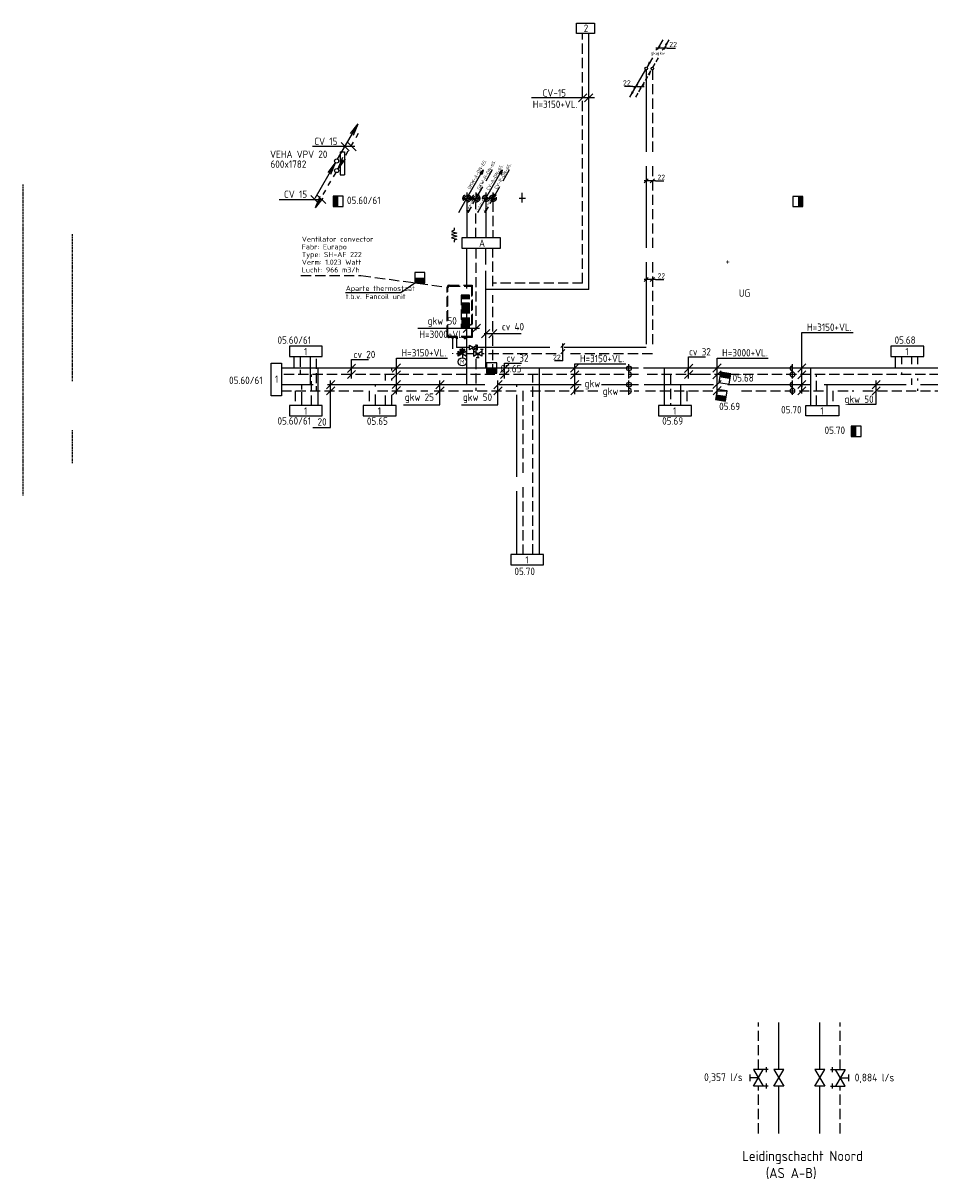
# Model space of a CAD drawing. Header units: millimetres. Extents: x -72382 to 12399, y -4586 to 50786.
# Tile 1 of 8: x -72382 to -50258, y -4586 to 23671. Entities that reach past the tile are written whole.
import ezdxf
from ezdxf.enums import TextEntityAlignment as Align

# ---------------------------------------------------------------- set-up
doc = ezdxf.new("R2010")
doc.units = ezdxf.units.MM
doc.header["$LTSCALE"] = 50
for name, pattern in [('2322105', [47, 40, -7]), ('2322106', [47, 5, -2, 5, -2, 5, -2, 5, -2, 5, -2, 5, -7]), ('2322107', [2000, 1000, 1000]), ('2322108', [7, 5, -2]), ('CENTER2', [28.575, 19.05, -3.175, 3.175, -3.175]), ('DASHED', [0.75, 0.5, -0.25]), ('DASHED2', [9.525, 6.35, -3.175]), ('HIDDEN2', [4.7625, 3.175, -1.5875]), ('KOUDWATER', [8.4, 4.8, -1.2, 1.2, -1.2]), ('KW', [7, 4, -1, 1, -1])]:
    doc.linetypes.add(name, pattern=pattern)
for name, color, linetype in [('00att025', 7, 'Continuous'), ('52', 3, 'Continuous'), ('54', 3, 'Continuous'), ('60', 7, 'Continuous'), ('60-CV', 3, 'Continuous'), ('60-TXT', 1, 'Continuous'), ('62-GKW', 3, 'Continuous'), ('7KADERHALMOS', 2, 'Continuous'), ('SYM-W', 7, 'Continuous'), ('Thermostaat', 160, 'Continuous'), ('Ventilator convector', 7, 'Continuous'), ('WL524---', 190, 'Continuous'), ('WL524---_D', 192, 'Continuous'), ('WL524---_HARTLIJN', 7, 'Continuous'), ('WL5310--_KW', 2, 'KOUDWATER'), ('WL532---_DBL', 6, 'Continuous'), ('WL532---_KW-LD', 5, 'KW'), ('WL550---_AANVOER', 4, 'Continuous'), ('WL550---_RETOUR', 4, 'Continuous'), ('WL5501--', 130, 'Continuous'), ('WL5501--_D', 130, 'Continuous'), ('WL5501--_GKW-A', 4, 'Continuous'), ('WL5501--_HARTLIJN', 7, 'Continuous'), ('WL5502--', 130, 'Continuous'), ('WL561---', 10, 'Continuous'), ('WL561---_AANVOER', 10, 'Continuous'), ('WL561---_RETOUR', 10, 'Continuous'), ('WL5611--_CV-A', 3, 'Continuous'), ('WL5612--_CV-R', 3, 'DASHED2'), ('WM5501--', 2, 'Continuous'), ('WM570---_RETOUR', 2, 'Continuous')]:
    doc.layers.add(name, color=color, linetype=linetype)
doc.styles.add('BURO-018', font='ISO96.shx', dxfattribs={"height": 90})
doc.styles.add('BURO-025', font='ISO96.shx', dxfattribs={"height": 125})
doc.styles.add('ISO', font='ISO.SHX')

# ---------------------------------------------------------------- blocks, each defined once
blk = doc.blocks.new('$MAAT')
at = {"layer": 'SYM-W', "color": 1}
blk.add_line((1, 1), (-1, -1), dxfattribs=at)
blk = doc.blocks.new('002')
at = {"layer": '60', "color": 1, "linetype": 'Continuous'}
for p in [(-5.25, -9.09), (-2.08, -2.82), (-1.4, -3.22)]:
    blk.add_line(p, (-0.25, -0.43), dxfattribs=at)
blk.add_circle((0, 0), 0.5, dxfattribs=at)
blk = doc.blocks.new('004')
at = {"layer": '60', "color": 1, "linetype": 'Continuous'}
for p, q in [((3.42, 6.7), (5.25, 9.09)), ((4, 6.93), (5.25, 9.09)), ((4.1, 6.31), (5.25, 9.09)), ((2.75, 4.76), (3.38, 5.85)), ((1.5, 2.6), (2.13, 3.68)), ((0.25, 0.43), (0.88, 1.52))]:
    blk.add_line(p, q, dxfattribs=at)
blk.add_circle((0, 0), 0.5, dxfattribs=at)
blk = doc.blocks.new('001')
at = {"layer": '60', "color": 1, "linetype": 'Continuous'}
for p in [(0.25, 0.43), (3.42, 6.7), (4.1, 6.31)]:
    blk.add_line(p, (5.25, 9.09), dxfattribs=at)
blk.add_circle((0, 0), 0.5, dxfattribs=at)
blk = doc.blocks.new('005')
at = {"layer": '60', "color": 1, "linetype": 'Continuous'}
for p, q in [((-2.08, -2.82), (-0.25, -0.43)), ((-1.5, -2.6), (-0.25, -0.43)), ((-1.4, -3.22), (-0.25, -0.43)), ((-2.75, -4.76), (-2.13, -3.68)), ((-5.25, -9.09), (-4.63, -8.01)), ((-4, -6.93), (-3.38, -5.85))]:
    blk.add_line(p, q, dxfattribs=at)
blk.add_circle((0, 0), 0.5, dxfattribs=at)
blk = doc.blocks.new('PA')
at = {"layer": 'WL532---_KW-LD', "color": 7, "linetype": 'Continuous'}
blk.add_line((0, 0), (200, 346), dxfattribs=at)
at = {"layer": 'WL532---_KW-LD', "color": 7}
for p, q in [((162, 311), (200, 346)), ((162, 311), (188, 296)), ((200, 346), (171, 306)), ((200, 346), (179, 301)), ((200, 346), (188, 296))]:
    blk.add_line(p, q, dxfattribs=at)
blk = doc.blocks.new('PR')
at = {"layer": 'WL532---_KW-LD', "color": 7, "linetype": 'HIDDEN2'}
blk.add_line((200, 346), (0, 0), dxfattribs=at)
at = {"layer": 'WL532---_KW-LD', "color": 7}
for p, q in [((0, 0), (12, 51)), ((0, 0), (21, 46)), ((0, 0), (29, 41)), ((38, 36), (0, 0)), ((38, 36), (12, 51))]:
    blk.add_line(p, q, dxfattribs=at)
blk = doc.blocks.new('*U39')
at = {"color": 0, "ltscale": 10}
for p, q in [((0, 10.65), (50, 10.65)), ((0, -10.65), (0, 10.65)), ((50, 10.65), (50, -10.65)), ((0, -10.65), (50, -10.65))]:
    blk.add_line(p, q, dxfattribs=at)
at = {"layer": 'WL5501--_HARTLIJN', "linetype": 'CENTER2'}
blk.add_line((0, 0), (50, 0), dxfattribs=at)
at = {"layer": 'WL5501--_D', "color": 2, "linetype": '2322106', "style": 'BURO-025'}
blk.add_attdef('POSNR', text='', height=125, dxfattribs=at).set_placement((0, 0), align=Align.MIDDLE)
blk = doc.blocks.new('*U40')
at = {"color": 0, "ltscale": 10}
for p, q in [((0, 16), (50, 16)), ((0, -16), (0, 16)), ((50, 16), (50, -16)), ((0, -16), (50, -16))]:
    blk.add_line(p, q, dxfattribs=at)
at = {"layer": 'WL524---_HARTLIJN', "linetype": 'CENTER2'}
blk.add_line((0, 0), (50, 0), dxfattribs=at)
at = {"layer": 'WL524---_D', "color": 1, "linetype": '2322106', "style": 'BURO-018'}
blk.add_attdef('POSNR', text='', height=90, dxfattribs=at).set_placement((0, 0), align=Align.MIDDLE)
blk = doc.blocks.new('Block ventilator convector')
at = {"layer": 'Ventilator convector', "linetype": '2322106'}
for p, q in [((-636.5, 0), (636.5, 0)), ((-636.5, -569), (-636.5, 0)), ((636.5, 0), (636.5, -569)), ((-616.5, -20), (616.5, -20)), ((-616.5, -549), (-616.5, -20)), ((-400, -70), (-400, -270)), ((400, -70), (-400, -70)), ((400, -95), (-400, -95)), ((400, -120), (-400, -120)), ((400, -145), (-400, -145)), ((400, -170), (-400, -170)), ((400, -195), (-400, -195)), ((400, -220), (-400, -220)), ((400, -245), (-400, -245)), ((-400, -270), (400, -270)), ((-200, -70), (-200, -270)), ((0, -70), (0, -270)), ((200, -70), (200, -270)), ((400, -270), (400, -70)), ((616.5, -20), (616.5, -549)), ((591.5, -614), (-591.5, -614)), ((571.5, -594), (-571.5, -594))]:
    blk.add_line(p, q, dxfattribs=at)
for centre, start, end in [((-571.5, -549), 180, 270), ((571.5, -549), 270, 0), ((-591.5, -569), 180, 270), ((591.5, -569), 270, 0)]:
    blk.add_arc(centre, 45, start, end, dxfattribs=at)
at = {"layer": 'WL524---_D', "linetype": '2322106'}
blk.add_blockref('*U40', (616.5, -184.5), dxfattribs=at)
at = {"layer": 'WL5501--_D', "linetype": '2322106'}
for p in [(616.5, -384.5), (616.5, -484.5)]:
    blk.add_blockref('*U39', p, dxfattribs=at)
blk = doc.blocks.new('LDV5106')
at = {"color": 0, "linetype": 'Continuous'}
for p, q in [((6.75, 11.69), (5.81, 10.07)), ((5.44, 9.42), (4.5, 7.79)), ((0.25, 0.43), (1.19, 2.06)), ((1.56, 2.71), (2.5, 4.33)), ((-2.81, -4.87), (-1.87, -3.25)), ((-1.5, -2.6), (-0.56, -0.97)), ((-5.44, -9.42), (-4.5, -7.79)), ((-4.12, -7.14), (-3.19, -5.52)), ((-6.75, -11.69), (-5.81, -10.07))]:
    blk.add_line(p, q, dxfattribs=at)
for points in [[(6.75, 11.69, 0, 1, 0), (5.5, 9.53, 1, 1, 0)], [(-0.25, -0.43, 0, 1, 0), (-1.5, -2.6, 1, 1, 0)]]:
    blk.add_lwpolyline(points, format="xyseb", dxfattribs=at)
blk.add_circle((0, 0), 0.5, dxfattribs=at)
at = {"color": 0, "linetype": 'Continuous', "style": 'BURO-018'}
blk.add_attdef('LD_TEXT1', text='', height=1.8, dxfattribs=at).set_placement((3.5, 6.06), align=Align.MIDDLE)
blk = doc.blocks.new('LDV6')
at = {"color": 0, "linetype": 'Continuous'}
for p, q in [((6.75, 11.69), (4.5, 7.79)), ((2.5, 4.33), (0.25, 0.43)), ((-0.25, -0.43), (-6.75, -11.69))]:
    blk.add_line(p, q, dxfattribs=at)
for points in [[(0.25, 0.43, 0, 1, 0), (1.5, 2.6, 1, 1, 0)], [(-6.75, -11.69, 0, 1, 0), (-5.5, -9.53, 1, 1, 0)]]:
    blk.add_lwpolyline(points, format="xyseb", dxfattribs=at)
blk.add_circle((0, 0), 0.5, dxfattribs=at)
at = {"color": 0, "linetype": 'Continuous', "style": 'BURO-018'}
blk.add_attdef('LD_TEXT1', text='', height=1.8, dxfattribs=at).set_placement((3.5, 6.06), align=Align.MIDDLE)
blk = doc.blocks.new('*U51', base_point=(-57864, 19025))
at = {"color": 0, "linetype": 'Continuous'}
for p, q in [((-57814, 19075), (-57914, 18975)), ((-57639, 19025), (-57914, 19025)), ((-57664, 19075), (-57764, 18975)), ((-57639, 19025), (-57437, 19025))]:
    blk.add_line(p, q, dxfattribs=at)
at = {"color": 0, "linetype": 'Continuous', "style": 'BURO-025'}
blk.add_text('22', height=125, dxfattribs=at).set_placement((-57589, 19050))
blk = doc.blocks.new('*U52', base_point=(-57864, 16772))
at = {"color": 0, "linetype": 'Continuous'}
for p, q in [((-57814, 16822), (-57914, 16722)), ((-57639, 16772), (-57914, 16772)), ((-57664, 16822), (-57764, 16722)), ((-57639, 16772), (-57437, 16772))]:
    blk.add_line(p, q, dxfattribs=at)
at = {"color": 0, "linetype": 'Continuous', "style": 'BURO-025'}
blk.add_text('22', height=125, dxfattribs=at).set_placement((-57589, 16797))
blk = doc.blocks.new('*U53', base_point=(-59898, 15161))
at = {"color": 0, "linetype": 'Continuous'}
for p, q in [((-59848, 15211), (-59948, 15111)), ((-59848, 15061), (-59948, 14961)), ((-59898, 14786), (-59898, 15211)), ((-59898, 14786), (-60100, 14786))]:
    blk.add_line(p, q, dxfattribs=at)
at = {"color": 0, "linetype": 'Continuous', "style": 'BURO-025'}
blk.add_text('22', height=125, dxfattribs=at).set_placement((-59948, 14811), align=Align.RIGHT)
blk = doc.blocks.new('30483032B')
at = {"linetype": 'Continuous'}
for points in [[(0, 0), (-1.5, -2.5), (1.5, -2.5)], [(2.5, 1.5), (0, 0), (2.5, -1.5)]]:
    blk.add_hatch(color=0, dxfattribs=at).paths.add_polyline_path(points)
at = {"color": 0, "linetype": 'Continuous'}
for p, q in [((2.5, -1.5), (-2.5, 1.5)), ((-2.5, 1.5), (-2.5, -1.5)), ((-2.5, -1.5), (2.5, 1.5)), ((-1.5, -2.5), (0, 0)), ((0, 0), (0, 2.5)), ((0, 0), (1.5, -2.5)), ((2.5, 1.5), (2.5, -1.5)), ((-1.5, -2.5), (1.5, -2.5))]:
    blk.add_line(p, q, dxfattribs=at)
blk.add_circle((0, 5), 2.5, dxfattribs=at)
at = {"color": 0, "linetype": 'Continuous', "style": 'BURO-018', "flags": 1}
blk.add_attdef('CV_MATCODE', (0, 0), '', height=1.8, dxfattribs=at)
at = {"layer": '00att025', "linetype": 'Continuous', "style": 'BURO-018'}
blk.add_attdef('CV_TEXT1', text='', height=1.8, dxfattribs=at).set_placement((0, 5), align=Align.MIDDLE)
blk = doc.blocks.new('3048301')
at = {"color": 0, "linetype": 'Continuous'}
for p, q in [((-2.5, 1.5), (2.5, -1.5)), ((-2.5, -1.5), (-2.5, 1.5)), ((2.5, 1.5), (-2.5, -1.5)), ((2.5, -1.5), (2.5, 1.5))]:
    blk.add_line(p, q, dxfattribs=at)
at = {"color": 0, "linetype": 'Continuous', "style": 'BURO-018', "flags": 1}
blk.add_attdef('CV_MATCODE', (0, 0), '', height=1.8, dxfattribs=at)
blk = doc.blocks.new('3048301A')
at = {"color": 0, "linetype": 'Continuous'}
for p, q in [((-2.5, 1.5), (2.5, -1.5)), ((-2.5, -3), (-2.5, 1.5)), ((2.5, 1.5), (-2.5, -1.5)), ((-1, 2.5), (1, 2.5)), ((0, 0), (0, 2.5)), ((2.5, -3), (2.5, 1.5)), ((-3.25, -2.5), (-1.75, -2.5)), ((1.75, -2.5), (3.25, -2.5))]:
    blk.add_line(p, q, dxfattribs=at)
at = {"color": 0, "linetype": 'Continuous', "style": 'BURO-018', "flags": 1}
blk.add_attdef('CV_MATCODE', (0, 0), '', height=1.8, dxfattribs=at)
blk = doc.blocks.new('SW30485012')
at = {"color": 0, "linetype": 'Continuous'}
for p, q in [((-2.5, 2.5), (-2.5, -2.5)), ((2.5, 2.5), (-2.5, 2.5)), ((2.5, -2.5), (2.5, 2.5)), ((-2.5, -2.5), (2.5, -2.5))]:
    blk.add_line(p, q, dxfattribs=at)
blk.add_solid([(-2.5, 0), (2.5, 0), (-2.5, -2.5), (2.5, -2.5)], dxfattribs=at)
at = {"color": 0, "linetype": 'Continuous', "style": 'BURO-018', "flags": 1}
blk.add_attdef('W_ID', (0, 0), '', height=1.8, dxfattribs=at)
blk = doc.blocks.new('*U54', base_point=(-56890, 23063))
at = {"color": 0, "linetype": 'Continuous'}
for p, q in [((-56840, 23113), (-56940, 23013)), ((-56665, 23063), (-56940, 23063)), ((-56690, 23113), (-56790, 23013)), ((-56665, 23063), (-56464, 23063))]:
    blk.add_line(p, q, dxfattribs=at)
at = {"color": 0, "linetype": 'Continuous', "style": 'BURO-025'}
blk.add_text('22', height=125, dxfattribs=at).set_placement((-56615, 23088))
blk = doc.blocks.new('*U55', base_point=(-57432, 22125))
at = {"color": 0, "linetype": 'Continuous'}
for p, q in [((-57507, 22125), (-57708, 22125)), ((-57507, 22125), (-57232, 22125)), ((-57382, 22175), (-57482, 22075)), ((-57232, 22175), (-57332, 22075))]:
    blk.add_line(p, q, dxfattribs=at)
at = {"color": 0, "linetype": 'Continuous', "style": 'BURO-025'}
blk.add_text('22', height=125, dxfattribs=at).set_placement((-57557, 22150), align=Align.RIGHT)

msp = doc.modelspace()

# ---------------------------------------------------------------- linework, layer by layer
at = {"linetype": 'DASHED'}
for p, q in [((-72382, 12143), (-72382, 19736)), ((-71182, 14936), (-71182, 18536)), ((-71182, 12932), (-71182, 13736))]:
    msp.add_line(p, q, dxfattribs=at)
at = {"layer": '54', "color": 7}
msp.add_lwpolyline([(-61866, 18672), (-61866, 18622), (-61929, 18584), (-61803, 18547), (-61929, 18509), (-61803, 18471), (-61929, 18433), (-61803, 18396), (-61866, 18377), (-61866, 18327)], dxfattribs=at)
at = {"layer": '60', "color": 2, "linetype": 'Continuous'}
for p, q in [((-64644, 20529), (-64644, 19972)), ((-64544, 20529), (-64544, 19972))]:
    msp.add_line(p, q, dxfattribs=at)
for points in [[(-61677, 18178), (-60738, 18178), (-60738, 18428), (-61677, 18428)], [(-66332, 15372), (-66082, 15372), (-66082, 14572), (-66332, 14572)]]:
    msp.add_lwpolyline(points, close=True, dxfattribs=at)
at = {"layer": '60-CV', "color": 7}
for p, q in [((-58438, 21847), (-59975, 21847)), ((-65323, 20666), (-64288, 20666)), ((-66136, 19369), (-65101, 19369)), ((-61245, 16222), (-62752, 16222)), ((-53381, 14630), (-53381, 16120)), ((-53381, 16120), (-52132, 16120)), ((-64371, 15460), (-63957, 15460)), ((-64371, 15002), (-64371, 15460)), ((-63175, 15353), (-63375, 15153)), ((-63275, 15496), (-62026, 15496)), ((-63275, 14619), (-63275, 15496)), ((-60635, 15002), (-60635, 15373)), ((-60635, 15373), (-60222, 15373)), ((-58823, 15353), (-59023, 15153)), ((-58923, 15356), (-57674, 15356)), ((-58923, 14619), (-58923, 15356)), ((-56143, 15002), (-56143, 15527)), ((-56143, 15527), (-55730, 15527)), ((-55350, 15353), (-55550, 15153)), ((-55450, 14619), (-55450, 15496)), ((-55450, 15496), (-54201, 15496)), ((-53281, 15353), (-53481, 15153)), ((-63175, 15187), (-63375, 14987)), ((-58823, 15187), (-59023, 14987)), ((-55350, 15187), (-55550, 14987)), ((-53281, 15187), (-53481, 14987)), ((-63175, 14950), (-63375, 14750)), ((-63172, 14800), (-63372, 14600)), ((-58823, 14950), (-59023, 14750)), ((-58820, 14800), (-59020, 14600)), ((-55350, 14950), (-55550, 14750)), ((-55348, 14800), (-55548, 14600)), ((-53281, 14950), (-53481, 14750)), ((-53281, 14797), (-53481, 14597))]:
    msp.add_line(p, q, dxfattribs=at)
at = {"layer": '62-GKW', "color": 7}
for p, q in [((-60227, 16091), (-61135, 16091)), ((-64880, 13803), (-64880, 14947)), ((-62212, 14359), (-62212, 14947)), ((-60796, 14359), (-60796, 14947)), ((-51569, 14369), (-51569, 14947)), ((-63104, 14359), (-62212, 14359)), ((-61687, 14359), (-60796, 14359)), ((-52245, 14369), (-51569, 14369)), ((-65315, 13803), (-64880, 13803))]:
    msp.add_line(p, q, dxfattribs=at)
at = {"layer": '7KADERHALMOS', "linetype": 'Continuous'}
for p, q in [((-64644, 20529), (-64544, 20529)), ((-64644, 19972), (-64544, 19972))]:
    msp.add_line(p, q, dxfattribs=at)
at = {"layer": 'SYM-W', "color": 7}
for p, q in [((-64626, 20755), (-64426, 20555)), ((-64458, 20755), (-64258, 20555)), ((-65365, 19466), (-65165, 19266)), ((-65196, 19466), (-64996, 19266))]:
    msp.add_line(p, q, dxfattribs=at)
at = {"layer": 'SYM-W', "color": 2, "linetype": 'Continuous'}
for p, q in [((-65082, 14336), (-65882, 14336)), ((-65882, 14336), (-65882, 14086)), ((-65082, 14086), (-65082, 14336)), ((-63282, 14336), (-64082, 14336)), ((-64082, 14336), (-64082, 14086)), ((-63282, 14086), (-63282, 14336)), ((-56077, 14336), (-56877, 14336)), ((-56877, 14336), (-56877, 14086)), ((-56077, 14086), (-56077, 14336)), ((-53282, 14337), (-52482, 14337)), ((-53282, 14087), (-53282, 14337)), ((-52482, 14337), (-52482, 14087)), ((-65882, 14086), (-65082, 14086)), ((-64082, 14086), (-63282, 14086)), ((-56877, 14086), (-56077, 14086)), ((-52482, 14087), (-53282, 14087)), ((-60482, 10702), (-60482, 10452)), ((-59682, 10702), (-60482, 10702)), ((-59682, 10452), (-59682, 10702)), ((-60482, 10452), (-59682, 10452))]:
    msp.add_line(p, q, dxfattribs=at)
for points in [[(-65882, 15536), (-65082, 15536), (-65082, 15786), (-65882, 15786)], [(-51207, 15536), (-50407, 15536), (-50407, 15786), (-51207, 15786)]]:
    msp.add_lwpolyline(points, close=True, dxfattribs=at)
at = {"layer": 'Thermostaat', "color": 0}
for p, q in [((-63164, 17100), (-62827, 17336)), ((-64513, 17100), (-63164, 17100))]:
    msp.add_line(p, q, dxfattribs=at)
at = {"layer": 'Ventilator convector', "linetype": '2322106'}
for p, q in [((-65603, 17513), (-64146, 17513)), ((-64146, 17513), (-62036, 17227))]:
    msp.add_line(p, q, dxfattribs=at)
at = {"layer": 'WL532---_DBL', "color": 7}
for p, q in [((-60212, 19533), (-60212, 19291)), ((-60282, 19397), (-60121, 19397))]:
    msp.add_line(p, q, dxfattribs=at)
at = {"layer": 'WL550---_AANVOER', "color": 7}
for p, q in [((-61555, 19535), (-61555, 19294)), ((-61658, 19397), (-61467, 19397))]:
    msp.add_line(p, q, dxfattribs=at)
at = {"layer": 'WL550---_AANVOER', "color": 7, "linetype": 'HIDDEN2'}
msp.add_circle((-61555, 19397), 95, dxfattribs=at)
at = {"layer": 'WL550---_RETOUR', "color": 7}
for p, q in [((-61335, 19540), (-61335, 19291)), ((-61416, 19397), (-61252, 19397))]:
    msp.add_line(p, q, dxfattribs=at)
at = {"layer": 'WL550---_RETOUR', "color": 7, "linetype": 'HIDDEN2'}
msp.add_circle((-61335, 19397), 95, dxfattribs=at)
at = {"layer": 'WL5501--', "linetype": '2322105'}
for p, q in [((-57179, 22534), (-57179, 15754)), ((-61552, 19302), (-61552, 18428)), ((-61552, 14847), (-61552, 18174)), ((-61807, 15969), (-61807, 15754)), ((-61575, 15754), (-61807, 15754)), ((-61492, 15754), (-61575, 15754)), ((-57179, 15754), (-61292, 15754)), ((-65372, 14847), (-65372, 15536)), ((-50697, 15347), (-50697, 15536)), ((-50697, 14847), (-50697, 14997)), ((-62952, 14847), (-66082, 14847)), ((-65593, 14847), (-65593, 14732)), ((-63793, 14847), (-63793, 14803)), ((-58763, 14847), (-62963, 14847)), ((-60343, 14847), (-60343, 14797)), ((-57364, 14847), (-58266, 14847)), ((-48488, 14847), (-57229, 14847)), ((-56338, 14336), (-56338, 14847)), ((-52772, 14847), (-52772, 14337)), ((-65593, 14662), (-65593, 14336)), ((-63793, 14604), (-63793, 14336)), ((-60343, 14597), (-60343, 10702)), ((-52942, -1872), (-52942, -718)), ((-52942, -3427), (-52942, -2272))]:
    msp.add_line(p, q, dxfattribs=at)
at = {"layer": 'WL5501--', "color": 160, "linetype": '2322105'}
msp.add_line((-61665, 15704), (-61665, 15754), dxfattribs=at)
at = {"layer": 'WL5501--', "linetype": '2322105'}
msp.add_circle((-61555, 19397), 60, dxfattribs=at)
for centre, radius, start, end in [((-61549, 19367), 30.6, 101.1838, 258.8162), ((-61561, 19427), 30.5, 280.0223, 79.9777)]:
    msp.add_arc(centre, radius, start, end, dxfattribs=at)
at = {"layer": 'WL5501--_GKW-A'}
for p, q in [((-60343, 14847), (-60403, 14847)), ((-53382, 14847), (-53382, 14793))]:
    msp.add_line(p, q, dxfattribs=at)
at = {"layer": 'WL5502--', "linetype": '2322106'}
for p, q in [((-57029, 22534), (-57029, 15604)), ((-61336, 18428), (-61336, 19302)), ((-61336, 18174), (-61336, 14697)), ((-61907, 15969), (-61907, 15604)), ((-61765, 15604), (-61807, 15604)), ((-61391, 15604), (-61565, 15604)), ((-57029, 15604), (-61191, 15604)), ((-65222, 14882), (-65222, 15536)), ((-50547, 15347), (-50547, 15536)), ((-50547, 14947), (-50547, 14997)), ((-66082, 14697), (-62510, 14697)), ((-65743, 14697), (-65743, 14336)), ((-65222, 14697), (-65222, 14812)), ((-63943, 14697), (-63943, 14336)), ((-62356, 14697), (-58303, 14697)), ((-60193, 14697), (-60193, 10702)), ((-57824, 14697), (-57361, 14697)), ((-57200, 14697), (-52114, 14697)), ((-56188, 14697), (-56188, 14336)), ((-52622, 14697), (-52622, 14337)), ((-51889, 14697), (-48039, 14697)), ((-50547, 14697), (-50547, 14747)), ((-52442, -1872), (-52442, -718)), ((-52442, -3427), (-52442, -2272))]:
    msp.add_line(p, q, dxfattribs=at)
msp.add_circle((-61335, 19397), 60, dxfattribs=at)
for centre, radius, start, end in [((-61329, 19367), 30.6, 101.1838, 258.8162), ((-61340, 19427), 30.5, 280.0223, 79.9777)]:
    msp.add_arc(centre, radius, start, end, dxfattribs=at)
at = {"layer": 'WL561---_AANVOER', "linetype": '2322107'}
for p, q in [((-58581, 17174), (-58581, 23421)), ((-61092, 19317), (-61092, 18428)), ((-61092, 17780), (-61092, 18174)), ((-61092, 15247), (-61092, 17629)), ((-58581, 17174), (-61092, 17174)), ((-65772, 15247), (-65772, 15536)), ((-51097, 15247), (-51097, 15536)), ((-57369, 15247), (-66082, 15247)), ((-65193, 15247), (-65193, 14336)), ((-63393, 15247), (-63393, 15197)), ((-63393, 14997), (-63393, 14947)), ((-59793, 15247), (-59793, 10702)), ((-55853, 15247), (-57242, 15247)), ((-56738, 15247), (-56738, 14336)), ((-43188, 15247), (-55948, 15247)), ((-53172, 15247), (-53172, 14337)), ((-63393, 14597), (-63393, 14336)), ((-53942, -1872), (-53942, -718)), ((-53942, -3427), (-53942, -2272))]:
    msp.add_line(p, q, dxfattribs=at)
msp.add_circle((-61090, 19397), 45, dxfattribs=at)
for centre, radius, start, end in [((-61087, 19374), 22.8, 98.9352, 261.0648), ((-61096, 19419), 23.2, 284.113, 75.887)]:
    msp.add_arc(centre, radius, start, end, dxfattribs=at)
at = {"layer": 'WL561---_RETOUR', "linetype": '2322108'}
for p, q in [((-58731, 17324), (-58731, 23421)), ((-60919, 19317), (-60919, 18428)), ((-60919, 17250), (-60919, 18174)), ((-58731, 17324), (-60919, 17324)), ((-60919, 15097), (-60919, 17032)), ((-65622, 15536), (-65622, 15282)), ((-50947, 15536), (-50947, 15347)), ((-57369, 15097), (-66082, 15097)), ((-65622, 15212), (-65622, 15097)), ((-65343, 14336), (-65343, 15097)), ((-63543, 14947), (-63543, 15097)), ((-59943, 10702), (-59943, 15097)), ((-55853, 15097), (-57232, 15097)), ((-56588, 15097), (-56588, 14336)), ((-49664, 15097), (-55948, 15097)), ((-53022, 14337), (-53022, 15097)), ((-50947, 15147), (-50947, 15097)), ((-63543, 14336), (-63543, 14597)), ((-54442, -1872), (-54442, -718)), ((-54442, -3427), (-54442, -2272))]:
    msp.add_line(p, q, dxfattribs=at)
msp.add_circle((-60919, 19397), 45, dxfattribs=at)
for centre, radius, start, end in [((-60916, 19374), 22.8, 98.9352, 261.0648), ((-60925, 19419), 23.2, 284.113, 75.887)]:
    msp.add_arc(centre, radius, start, end, dxfattribs=at)
at = {"layer": 'WL5611--_CV-A', "color": 7}
for p, q in [((-61090, 19537), (-61090, 19291)), ((-61163, 19397), (-61027, 19397)), ((-57599, 14995), (-57599, 15351)), ((-53610, 14995), (-53610, 15351)), ((-57599, 14602), (-57599, 14947)), ((-53610, 14602), (-53610, 14947))]:
    msp.add_line(p, q, dxfattribs=at)
at = {"layer": 'WL5611--_CV-A', "color": 2, "linetype": 'Continuous'}
msp.add_lwpolyline([(-58443, 23421), (-58883, 23421), (-58883, 23671), (-58443, 23671)], close=True, dxfattribs=at)
at = {"layer": 'WL5611--_CV-A', "color": 7, "linetype": 'HIDDEN2'}
msp.add_circle((-61090, 19397), 80, dxfattribs=at)
at = {"layer": 'WL5611--_CV-A', "color": 7}
for centre in [(-57599, 15247), (-57599, 14847)]:
    msp.add_circle(centre, 59.1, dxfattribs=at)
for centre, start, end in [((-53610, 15247), 90, 270), ((-57599, 15097), 270, 90), ((-53610, 15097), 90, 270), ((-53610, 15097), 270, 90), ((-57599, 14697), 270, 90), ((-53610, 14847), 90, 270), ((-53610, 14697), 90, 270), ((-53610, 14697), 270, 90)]:
    msp.add_arc(centre, 59.1, start, end, dxfattribs=at)
at = {"layer": 'WL5612--_CV-R', "color": 7}
for p, q in [((-60919, 19537), (-60919, 19291)), ((-60992, 19397), (-60849, 19397))]:
    msp.add_line(p, q, dxfattribs=at)
at = {"layer": 'WL5612--_CV-R', "color": 7, "linetype": 'HIDDEN2'}
msp.add_circle((-60919, 19397), 80, dxfattribs=at)

# ---------------------------------------------------------------- block references
at = {"layer": '60', "linetype": 'Continuous', "xscale": 100, "yscale": 100, "zscale": 100, "rotation": 180}
msp.add_blockref('004', (-64731, 20073), dxfattribs=at)
at = {"layer": '60-CV', "color": 7, "xscale": 100, "yscale": 100, "zscale": 100}
for p in [(-58731, 21847), (-58581, 21847), (-61549, 16222), (-61324, 16222), (-64371, 15247), (-60635, 15247), (-56143, 15247), (-64371, 15097), (-60635, 15097), (-56143, 15097)]:
    msp.add_blockref('$MAAT', p, dxfattribs=at)
at = {"layer": '62-GKW', "color": 7, "xscale": 100, "yscale": 100, "zscale": 100}
for p in [(-61094, 16091), (-60920, 16091), (-64880, 14847), (-64880, 14697), (-62212, 14847), (-62212, 14697), (-60796, 14847), (-60796, 14697), (-51569, 14847), (-51569, 14697)]:
    msp.add_blockref('$MAAT', p, dxfattribs=at)
at = {"layer": 'Thermostaat', "yscale": 50, "zscale": 50}
for p, xscale, rotation in [((-64695, 19323), 50, 270), ((-53478, 19319), 50, 90), ((-55261, 15007), 50.00000000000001, 170.7393543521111), ((-55346, 14589), 50, 351.5731282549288), ((-52055, 13711), 50, 270)]:
    msp.add_blockref('SW30485012', p, dxfattribs=dict(at, xscale=xscale, rotation=rotation))
at = {"layer": 'Thermostaat', "xscale": 50, "yscale": 50, "zscale": 50}
for p in [(-62702, 17461), (-60948, 15256)]:
    msp.add_blockref('SW30485012', p, dxfattribs=at)
at = {"layer": 'WL524---', "linetype": '2322106', "rotation": 270}
msp.add_blockref('Block ventilator convector', (-61422, 16636), dxfattribs=at)
at = {"layer": 'WL532---_DBL', "xscale": 2, "yscale": 2, "zscale": 2}
for name, p in [('PA', (-61555, 19397)), ('PR', (-61335, 19397)), ('PA', (-61090, 19397)), ('PR', (-60919, 19397))]:
    msp.add_blockref(name, p, dxfattribs=at)
at = {"layer": 'WL532---_DBL'}
for name, p in [('PA', (-61755, 19050)), ('PR', (-61535, 19050)), ('PA', (-61290, 19050)), ('PR', (-61119, 19050))]:
    msp.add_blockref(name, p, dxfattribs=at)
at = {"layer": 'WL5501--', "linetype": '2322105'}
ref = msp.add_blockref('LDV6', (-57179, 22564), dxfattribs=dict(at, xscale=60, yscale=60, zscale=60))
ref.add_attrib('LD_TEXT1', 'gkw', dxfattribs={"layer": '0', "color": 2, "linetype": 'Continuous', "height": 72, "style": 'BURO-018'}).set_placement((-56969, 22928), align=Align.MIDDLE)
ref = msp.add_blockref('LDV5106', (-57029, 22564), dxfattribs=dict(at, xscale=60, yscale=60, zscale=60))
ref.add_attrib('LD_TEXT1', 'gkw', dxfattribs={"layer": '0', "color": 2, "linetype": 'Continuous', "height": 72, "style": 'BURO-018'}).set_placement((-56819, 22928), align=Align.MIDDLE)
at = {"layer": 'WL5501--', "color": 2, "linetype": '2322105', "xscale": 40, "yscale": 40, "zscale": 40}
msp.add_blockref('3048301', (-61392, 15754), dxfattribs=at)
at = {"layer": 'WL5502--', "color": 2, "linetype": '2322106'}
ref = msp.add_blockref('30483032B', (-61665, 15604), dxfattribs=dict(at, xscale=40, yscale=40, zscale=40, rotation=180))
ref.add_attrib('CV_TEXT1', 'M', dxfattribs={"layer": '0', "color": 2, "linetype": 'Continuous', "height": 100, "style": 'BURO-025'}).set_placement((-61665, 15404), align=Align.MIDDLE)
at = {"layer": 'WL5502--', "color": 2, "linetype": '2322105', "xscale": 40, "yscale": 40, "zscale": 40, "rotation": 180}
msp.add_blockref('3048301A', (-61291, 15604), dxfattribs=at)
at = {"layer": 'WL561---', "color": 2, "linetype": '2322106', "xscale": 80, "yscale": 80, "zscale": 80}
for name, p, rotation in [('3048301A', (-54442, -2072), 89.99999999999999), ('3048301', (-53942, -2072), 90), ('3048301', (-52942, -2072), 90), ('3048301A', (-52442, -2072), 270)]:
    msp.add_blockref(name, p, dxfattribs=dict(at, rotation=rotation))
at = {"layer": 'WL561---_AANVOER', "linetype": '2322107', "xscale": 100, "yscale": 100, "zscale": 100}
for name in ['001', '002']:
    msp.add_blockref(name, (-64734, 20306), dxfattribs=at)
at = {"layer": 'WL561---_AANVOER', "linetype": '2322107', "xscale": 100, "yscale": 100, "zscale": 100, "rotation": 180}
msp.add_blockref('005', (-64731, 20073), dxfattribs=at)
at = {"layer": 'WM5501--'}
for name, p in [('*U54', (-56890, 23063)), ('*U55', (-57432, 22125))]:
    msp.add_blockref(name, p, dxfattribs=at)
at = {"layer": 'WM5501--', "color": 2, "linetype": '2322106'}
for name, p in [('*U51', (-57179, 19823)), ('*U52', (-57179, 17415)), ('*U53', (-59213, 15804))]:
    msp.add_blockref(name, p, dxfattribs=at)

# ---------------------------------------------------------------- texts
at = {"layer": '52', "color": 7, "style": 'ISO'}
msp.add_text('UG', height=180, dxfattribs=at).set_placement((-54919, 16992))
at = {"layer": '60', "color": 1, "linetype": 'Continuous', "style": 'ISO'}
for s, p in [('A', (-61258, 18209)), ('1', (-65528, 15566)), ('1', (-50853, 15566)), ('1', (-66238, 14891)), ('1', (-65528, 14116)), ('1', (-63728, 14116)), ('1', (-56523, 14116)), ('1', (-52928, 14117)), ('1', (-60128, 10482))]:
    msp.add_text(s, height=180, dxfattribs=at).set_placement(p)
at = {"layer": '60-CV', "color": 7, "style": 'ISO'}
for s, p in [('CV-15', (-59706, 21878)), ('H=3150+VL.', (-59947, 21602)), ('CV 15', (-65277, 20695)), ('CV 15', (-66016, 19406)), ('gkw 50', (-62513, 16314)), ('H=3000+VL.', (-62715, 15987)), ('H=3150+VL.', (-53257, 16160)), ('cv 20', (-64319, 15494)), ('H=3150+VL.', (-63151, 15536)), ('cv 32', (-60584, 15407)), ('H=3150+VL.', (-58799, 15396)), ('cv 32', (-56135, 15560)), ('H=3000+VL.', (-55327, 15536)), ('gkw', (-58681, 14785)), ('gkw', (-58239, 14598))]:
    msp.add_text(s, height=180, dxfattribs=at).set_placement(p)
at = {"layer": '60-TXT', "color": 7, "linetype": 'Continuous', "style": 'ISO'}
for s, p in [('VEHA VPV 20', (-66357, 20381)), ('600x1782', (-66347, 20140))]:
    msp.add_text(s, height=180, dxfattribs=at).set_placement(p)
at = {"layer": '62-GKW', "color": 7, "style": 'ISO'}
for s, p in [('cv 40', (-60701, 16173)), ('gkw 25', (-63069, 14452)), ('gkw 50', (-61652, 14452)), ('gkw 50', (-52341, 14403)), (' 20', (-65301, 13849))]:
    msp.add_text(s, height=180, dxfattribs=at).set_placement(p)
at = {"layer": 'SYM-W', "color": 7, "style": 'ISO'}
for s, height, p in [('GKW-A-DN-65.', 80, (-61477, 19606)), ('GKW-R-DN-65.', 80, (-61245, 19594)), ('CV-A-DN-65.', 80, (-61018, 19582)), ('CV-R-DN-65.', 80, (-60821, 19609)), ('GKW-R-DN-65.', 40, (-61550, 19066)), ('CV-A-DN-65.', 40, (-61299, 19071)), ('CV-R-DN-65.', 40, (-61115, 19084))]:
    msp.add_text(s, height=height, rotation=60, dxfattribs=at).set_placement(p)
at = {"layer": 'Thermostaat', "color": 0}
for s, height, style, p in [('05.60/61', 180, 'ISO', (-64481, 19256)), ('Aparte thermostaat', 125, 'BURO-025', (-64511, 17136)), ('t.b.v. Fancoil unit', 125, 'BURO-025', (-64511, 16936)), ('05.60/61', 180, 'ISO', (-66176, 15845)), ('05.68', 180, 'ISO', (-51119, 15845)), ('05.65', 180, 'ISO', (-60735, 15147)), ('05.60/61', 180, 'ISO', (-67358, 14863)), ('05.68', 180, 'ISO', (-55070, 14922)), ('05.69', 180, 'ISO', (-55399, 14226)), ('05.70', 180, 'ISO', (-53888, 14146)), ('05.60/61', 180, 'ISO', (-66176, 13873)), ('05.65', 180, 'ISO', (-63994, 13867)), ('05.69', 180, 'ISO', (-56789, 13871)), ('05.70', 180, 'ISO', (-52827, 13645)), ('05.70', 180, 'ISO', (-60394, 10200))]:
    msp.add_text(s, height=height, dxfattribs=dict(at, style=style)).set_placement(p)
at = {"layer": 'Ventilator convector', "linetype": '2322106', "style": 'BURO-025'}
for s, p in [('Ventilator convector', (-65583, 18337)), ('Type: SH-AF 222', (-65583, 17962)), ('Fabr: Eurapo', (-65583, 18150)), ('Verm: 1.023 Watt', (-65583, 17775)), ('Lucht: 966 m3/h', (-65583, 17587))]:
    msp.add_text(s, height=125, dxfattribs=at).set_placement(p)
at = {"layer": 'WL5310--_KW', "color": 7, "style": 'ISO'}
msp.add_text('+', height=180, dxfattribs=at).set_placement((-55246, 17769))
at = {"layer": 'WL5611--_CV-A', "color": 1, "linetype": 'Continuous', "style": 'ISO'}
msp.add_text('2', height=180, dxfattribs=at).set_placement((-58702, 23457))
at = {"layer": 'WM570---_RETOUR', "style": 'BURO-025'}
for s, height, p in [('0,357 l/s', 187.5, (-55767, -2150)), ('0,884 l/s', 187.5, (-52092, -2158)), ('Leidingschacht Noord', 250, (-54835, -4103)), ('(AS A-B)', 250, (-54260, -4519))]:
    msp.add_text(s, height=height, dxfattribs=at).set_placement(p)

doc.saveas('drawing.dxf')
